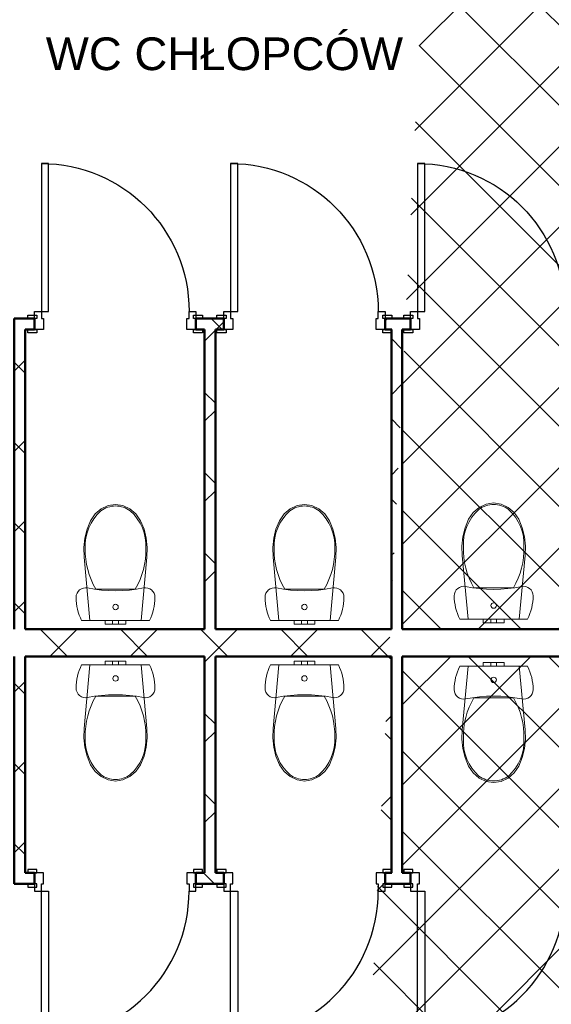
# Model space of a CAD drawing. Header units: millimetres. Extents: x -61343 to 9939, y -6894 to 7453.
# Tile 27 of 255: x -27019 to -26726, y 3074 to 3616. Entities that reach past the tile are written whole.
import ezdxf

# ---------------------------------------------------------------- set-up
doc = ezdxf.new("R2010")
doc.units = ezdxf.units.MM
doc.header["$MEASUREMENT"] = 0
for name, color, linetype, lineweight in [('A_opisy', 81, 'Continuous', 13), ('A_sanitarka', 140, 'Continuous', 13), ('A_ściany istniejące hatch', 82, 'Continuous', 9)]:
    doc.layers.add(name, color=color, linetype=linetype, lineweight=lineweight)
doc.layers.add('Drzwi Archicad', color=7, linetype='Continuous')
doc.layers.add('Konstrukcja - Ściany zew', color=7, linetype='Continuous')
doc.styles.get("Standard").update_dxf_attribs({"font": 'arial.ttf'})

# ---------------------------------------------------------------- blocks, each defined once
blk = doc.blocks.new('Ściana_24_1', base_point=(-11072.26123587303, -547.6024557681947))
at = {"layer": 'Konstrukcja - Ściany zew', "color": 7, "linetype": 'Continuous', "lineweight": 50, "flags": 128}
for points in [[(-15952.26123587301, -397.6024557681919), (-16942.26123587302, -397.6024557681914)], [(-14922.26123587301, -397.6024557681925), (-15892.26123587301, -397.602455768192)], [(-13892.26123587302, -397.6024557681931), (-14862.26123587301, -397.6024557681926)], [(-16942.26123587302, -547.6024557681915), (-15952.26123587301, -547.602455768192)], [(-15892.26123587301, -547.602455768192), (-14922.26123587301, -547.6024557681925)], [(-14862.26123587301, -547.6024557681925), (-13892.26123587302, -547.6024557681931)]]:
    blk.add_lwpolyline(points, dxfattribs=at)
blk = doc.blocks.new('Ściana_120_1', base_point=(-15952.26123587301, 1252.197544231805))
at = {"layer": 'Konstrukcja - Ściany zew', "color": 7, "linetype": 'Continuous', "lineweight": 50, "flags": 128}
for points in [[(-15952.26123587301, 1252.197544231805), (-15952.26123587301, -397.6024557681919)], [(-15892.26123587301, -397.6024557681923), (-15892.26123587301, 1252.197544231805)]]:
    blk.add_lwpolyline(points, dxfattribs=at)
blk = doc.blocks.new('Ściana_123_1', base_point=(-14922.26123587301, 1252.197544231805))
at = {"layer": 'Konstrukcja - Ściany zew', "color": 7, "linetype": 'Continuous', "lineweight": 50, "flags": 128}
for points in [[(-14922.26123587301, 1252.197544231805), (-14922.26123587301, -397.6024557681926)], [(-14862.26123587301, -397.6024557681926), (-14862.26123587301, 1252.197544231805)]]:
    blk.add_lwpolyline(points, dxfattribs=at)
blk = doc.blocks.new('Drzwi metalowe 27_23')
at = {"layer": 'Drzwi Archicad', "color": 7, "linetype": 'Continuous', "lineweight": 25}
for p, q in [((366.9999999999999, 0), (366.9999999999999, 814)), ((366.9999999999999, 814), (406.9999999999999, 814)), ((406.9999999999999, 814), (406.9999999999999, 0)), ((-407, 0), (-445, 0)), ((-445, 0), (-445, -100)), ((-407, -40), (-407, 0)), ((406.9999999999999, 0), (366.9999999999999, 0)), ((445, 0), (407, 0)), ((407, 0), (407, -40)), ((445, -100), (445, 0)), ((-432, -21), (-482, -21)), ((-482, -21), (-482, -40.00000000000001)), ((-482, -40.00000000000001), (-432, -40.00000000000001)), ((-432, -40.00000000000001), (-432, -21)), ((-395, -40), (-407, -40)), ((-395, -100), (-395, -40)), ((407, -40), (395, -40)), ((395, -40), (395, -100)), ((482, -21), (432, -21)), ((432, -21), (432, -40.00000000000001)), ((432, -40.00000000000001), (482, -40.00000000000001)), ((482, -40.00000000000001), (482, -21)), ((-432, -100), (-482, -100)), ((-482, -100), (-482, -119)), ((-445, -100), (-395, -100)), ((-432, -119), (-432, -100)), ((395, -100), (445, -100)), ((482, -100), (432, -100)), ((432, -100), (432, -119)), ((482, -119), (482, -100)), ((-482, -119), (-432, -119)), ((432, -119), (482, -119))]:
    blk.add_line(p, q, dxfattribs=at)
at = {"layer": 'Drzwi Archicad', "color": 7, "linetype": 'Continuous', "lineweight": 50}
for p, q in [((-445, -40.00000000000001), (-482, -40.00000000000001)), ((-445, -40.00000000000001), (-482, -40.00000000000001)), ((-445, -100), (-445, -40.00000000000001)), ((-445, -100), (-445, -40.00000000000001)), ((445, -100), (445, -40.00000000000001)), ((445, -100), (445, -40.00000000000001)), ((445, -40.00000000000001), (482, -40.00000000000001)), ((445, -40.00000000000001), (482, -40.00000000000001)), ((-445, -100), (-482, -100)), ((-445, -100), (-482, -100)), ((445, -100), (482, -100)), ((445, -100), (482, -100))]:
    blk.add_line(p, q, dxfattribs=at)
at = {"layer": 'Drzwi Archicad', "color": 7, "linetype": 'Continuous', "lineweight": 25}
blk.add_arc((406.9999999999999, 0), 814, 90, 180, dxfattribs=at)
blk = doc.blocks.new('Ściana_124_1', base_point=(-17002.26123587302, 1252.197544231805))
at = {"layer": 'Konstrukcja - Ściany zew', "color": 7, "linetype": 'Continuous', "lineweight": 50}
for p, q in [((-16890.15402880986, 1312.197544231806), (-16927.15402880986, 1312.197544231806)), ((-16890.15402880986, 1252.197544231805), (-16890.15402880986, 1312.197544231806)), ((-16000.15402880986, 1312.197544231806), (-15963.15402880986, 1312.197544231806)), ((-16000.15402880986, 1252.197544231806), (-16000.15402880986, 1312.197544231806)), ((-15847.14264223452, 1312.197544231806), (-15884.14264223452, 1312.197544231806)), ((-15847.14264223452, 1252.197544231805), (-15847.14264223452, 1312.197544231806)), ((-14957.14264223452, 1312.197544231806), (-14920.14264223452, 1312.197544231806)), ((-14957.14264223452, 1252.197544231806), (-14957.14264223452, 1312.197544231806)), ((-14816.80915690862, 1312.197544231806), (-14853.80915690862, 1312.197544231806)), ((-14816.80915690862, 1252.197544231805), (-14816.80915690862, 1312.197544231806)), ((-13926.80915690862, 1312.197544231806), (-13889.80915690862, 1312.197544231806)), ((-13926.80915690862, 1252.197544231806), (-13926.80915690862, 1312.197544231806)), ((-16890.15402880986, 1252.197544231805), (-16927.15402880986, 1252.197544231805)), ((-16000.15402880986, 1252.197544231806), (-15963.15402880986, 1252.197544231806)), ((-15847.14264223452, 1252.197544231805), (-15884.14264223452, 1252.197544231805)), ((-14957.14264223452, 1252.197544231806), (-14920.14264223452, 1252.197544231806)), ((-14816.80915690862, 1252.197544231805), (-14853.80915690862, 1252.197544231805)), ((-13926.80915690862, 1252.197544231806), (-13889.80915690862, 1252.197544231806))]:
    blk.add_line(p, q, dxfattribs=at)
at = {"layer": 'Konstrukcja - Ściany zew', "color": 7, "linetype": 'Continuous', "lineweight": 50, "flags": 128}
for points in [[(-17002.26123587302, 1312.197544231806), (-17002.26123587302, 1252.197544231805)], [(-16890.15404233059, 1312.197544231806), (-17002.26123587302, 1312.197544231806)], [(-15847.14264904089, 1312.197544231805), (-16000.15404844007, 1312.197544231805)], [(-14816.80916967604, 1312.197544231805), (-14957.14265515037, 1312.197544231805)], [(-13892.26123587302, 1312.197544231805), (-13926.80917578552, 1312.197544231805)], [(-16942.26123587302, 1252.197544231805), (-16890.15402415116, 1252.197544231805)], [(-16000.15401819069, 1252.197544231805), (-15952.26123587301, 1252.197544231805)], [(-15892.26123587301, 1252.197544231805), (-15847.14263071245, 1252.197544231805)], [(-14957.14262475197, 1252.197544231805), (-14922.26123587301, 1252.197544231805)], [(-14862.26123587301, 1252.197544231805), (-14816.80916550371, 1252.197544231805)], [(-13926.80915954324, 1252.197544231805), (-13892.26123587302, 1252.197544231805)]]:
    blk.add_lwpolyline(points, dxfattribs=at)
at = {"layer": 'Drzwi Archicad', "color": 21, "linetype": 'Continuous', "lineweight": 13, "true_color": 0xff9955, "xscale": -1, "zscale": 1000}
for p in [(-16445.15402880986, 1352.197544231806), (-15402.14264223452, 1352.197544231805), (-14371.80915690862, 1352.197544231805)]:
    blk.add_blockref('Drzwi metalowe 27_23', p, dxfattribs=at)
blk = doc.blocks.new('Ściana_125_1', base_point=(-17002.26123587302, 1252.197544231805))
at = {"layer": 'Konstrukcja - Ściany zew', "color": 7, "linetype": 'Continuous', "lineweight": 50, "flags": 128}
for points in [[(-17002.26123587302, 1252.197544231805), (-17002.26123587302, -397.6024557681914)], [(-16942.26123587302, -397.6024557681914), (-16942.26123587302, 1252.197544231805)]]:
    blk.add_lwpolyline(points, dxfattribs=at)
blk = doc.blocks.new('Ściana_127_1', base_point=(-15952.26123587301, -1740.000000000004))
at = {"layer": 'Konstrukcja - Ściany zew', "color": 7, "linetype": 'Continuous', "lineweight": 50, "flags": 128}
for points in [[(-15952.26123587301, -297.6024557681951), (-15952.26123587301, -397.6024557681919)], [(-15892.26123587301, -397.6024557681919), (-15892.26123587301, -297.6024557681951)], [(-15952.26123587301, -547.6024557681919), (-15952.26123587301, -1740.000000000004)], [(-15892.26123587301, -1740.000000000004), (-15892.26123587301, -547.602455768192)]]:
    blk.add_lwpolyline(points, dxfattribs=at)
blk = doc.blocks.new('Ściana_130_1', base_point=(-14922.26123587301, -1740.000000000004))
at = {"layer": 'Konstrukcja - Ściany zew', "color": 7, "linetype": 'Continuous', "lineweight": 50, "flags": 128}
for points in [[(-14922.26123587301, -297.6024557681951), (-14922.26123587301, -397.6024557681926)], [(-14862.26123587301, -397.6024557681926), (-14862.26123587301, -297.6024557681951)], [(-14922.26123587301, -547.6024557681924), (-14922.26123587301, -1740.000000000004)], [(-14862.26123587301, -1740.000000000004), (-14862.26123587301, -547.6024557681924)]]:
    blk.add_lwpolyline(points, dxfattribs=at)
blk = doc.blocks.new('Ściana_131_1', base_point=(-17002.26123587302, -1740.000000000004))
at = {"layer": 'Konstrukcja - Ściany zew', "color": 7, "linetype": 'Continuous', "lineweight": 50}
for p, q in [((-16890.15402880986, -1740.000000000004), (-16927.15402880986, -1740.000000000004)), ((-16890.15402880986, -1740.000000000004), (-16890.15402880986, -1800.000000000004)), ((-16000.15402880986, -1740.000000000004), (-15963.15402880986, -1740.000000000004)), ((-16000.15402880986, -1740.000000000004), (-16000.15402880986, -1800.000000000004)), ((-15847.14264223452, -1740.000000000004), (-15884.14264223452, -1740.000000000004)), ((-15847.14264223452, -1740.000000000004), (-15847.14264223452, -1800.000000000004)), ((-14957.14264223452, -1740.000000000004), (-14920.14264223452, -1740.000000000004)), ((-14957.14264223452, -1740.000000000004), (-14957.14264223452, -1800.000000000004)), ((-14816.80915690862, -1740.000000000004), (-14853.80915690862, -1740.000000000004)), ((-14816.80915690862, -1740.000000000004), (-14816.80915690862, -1800.000000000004)), ((-13926.80915690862, -1740.000000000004), (-13889.80915690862, -1740.000000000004)), ((-13926.80915690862, -1740.000000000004), (-13926.80915690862, -1800.000000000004)), ((-16890.15402880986, -1800.000000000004), (-16927.15402880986, -1800.000000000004)), ((-16000.15402880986, -1800.000000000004), (-15963.15402880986, -1800.000000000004)), ((-15847.14264223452, -1800.000000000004), (-15884.14264223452, -1800.000000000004)), ((-14957.14264223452, -1800.000000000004), (-14920.14264223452, -1800.000000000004)), ((-14816.80915690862, -1800.000000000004), (-14853.80915690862, -1800.000000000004)), ((-13926.80915690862, -1800.000000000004), (-13889.80915690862, -1800.000000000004))]:
    blk.add_line(p, q, dxfattribs=at)
at = {"layer": 'Konstrukcja - Ściany zew', "color": 7, "linetype": 'Continuous', "lineweight": 50, "flags": 128}
for points in [[(-17002.26123587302, -1800.000000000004), (-17002.26123587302, -1740.000000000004)], [(-16890.15402415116, -1740.000000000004), (-16942.26123587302, -1740.000000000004)], [(-15952.26123587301, -1740.000000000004), (-16000.15401819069, -1740.000000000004)], [(-15847.14263071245, -1740.000000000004), (-15892.26123587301, -1740.000000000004)], [(-14922.26123587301, -1740.000000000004), (-14957.14262475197, -1740.000000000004)], [(-14816.80916550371, -1740.000000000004), (-14862.26123587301, -1740.000000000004)], [(-13892.26123587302, -1740.000000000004), (-13926.80915954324, -1740.000000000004)], [(-17002.26123587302, -1800.000000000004), (-16890.15404233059, -1800.000000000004)], [(-16000.15404844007, -1800.000000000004), (-15847.14264904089, -1800.000000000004)], [(-14957.14265515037, -1800.000000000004), (-14816.80916967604, -1800.000000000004)], [(-13926.80917578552, -1800.000000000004), (-13892.26123587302, -1800.000000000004)]]:
    blk.add_lwpolyline(points, dxfattribs=at)
at = {"layer": 'Drzwi Archicad', "color": 21, "linetype": 'Continuous', "lineweight": 13, "true_color": 0xff9955, "zscale": 1000, "rotation": 180}
for p in [(-16445.15402880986, -1840.000000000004), (-15402.14264223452, -1840.000000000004), (-14371.80915690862, -1840.000000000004)]:
    blk.add_blockref('Drzwi metalowe 27_23', p, dxfattribs=at)
blk = doc.blocks.new('Ściana_132_1', base_point=(-17002.26123587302, -1740.000000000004))
at = {"layer": 'Konstrukcja - Ściany zew', "color": 7, "linetype": 'Continuous', "lineweight": 50, "flags": 128}
for points in [[(-17002.26123587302, -297.6024557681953), (-17002.26123587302, -397.6024557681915)], [(-16942.26123587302, -397.6024557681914), (-16942.26123587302, -297.6024557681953)], [(-17002.26123587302, -547.6024557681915), (-17002.26123587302, -1740.000000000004)], [(-16942.26123587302, -1740.000000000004), (-16942.26123587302, -547.6024557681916)]]:
    blk.add_lwpolyline(points, dxfattribs=at)
blk = doc.blocks.new('WC 27')
for p, q in [((-57.00000000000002, 19.99999999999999), (-40.30508652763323, 19.99999999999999)), ((-57.00000000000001, -1.396097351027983e-14), (-57.00000000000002, 19.99999999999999)), ((-40.30508652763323, 19.99999999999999), (-16, 19.99999999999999)), ((-16.00000000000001, 20), (-11.31370849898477, 20)), ((-16, -3.918869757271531e-15), (-16.00000000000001, 20)), ((-11.31370849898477, 20), (-5.204170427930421e-15, 20)), ((-5.204170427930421e-15, 20), (11.31370849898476, 20)), ((0, -9.797174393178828e-16), (11.31370849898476, 2.078294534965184e-15)), ((11.31370849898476, 20), (16, 20)), ((11.31370849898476, 2.078294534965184e-15), (16, 3.918869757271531e-15)), ((16, 3.918869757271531e-15), (16, 20)), ((16, 20), (40.30508652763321, 20.00000000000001)), ((16, 8.344386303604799e-16), (40.30508652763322, 7.403924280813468e-15)), ((40.30508652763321, 20.00000000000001), (57.00000000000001, 20.00000000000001)), ((40.30508652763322, 7.403924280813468e-15), (57.00000000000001, 1.396097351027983e-14)), ((57.00000000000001, 1.396097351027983e-14), (57.00000000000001, 20.00000000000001)), ((-57.00000000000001, -1.396097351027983e-14), (-40.30508652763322, -1.233987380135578e-14)), ((-40.30508652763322, -1.233987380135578e-14), (-16, -7.003300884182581e-15)), ((-16, -3.918869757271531e-15), (-11.31370849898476, -3.463824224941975e-15)), ((-11.31370849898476, -3.463824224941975e-15), (0, -9.797174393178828e-16)), ((0, -173.043128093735), (-108.9414490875, -173.043128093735)), ((108.94192722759, -173.0439845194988), (0, -173.043128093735))]:
    blk.add_line(p, q)
at = {"flags": 128}
for points in [[(-186.7682631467, 0), (-193.8693581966, -15.0746413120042), (-200.0738475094, -30.5397014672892), (-205.3603698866, -46.34193640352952), (-209.7107245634, -62.42694121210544), (-213.1099338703, -78.73933744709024), (-215.5462948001, -95.22296378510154), (-217.0114192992, -111.8210693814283), (-217.5002631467, -128.4765092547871), (-216.2173727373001, -140.0108815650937), (-212.4322594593, -150.9820926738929), (-206.3296959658, -160.8545761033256), (-198.2075826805, -169.1464004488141), (-188.4624056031, -175.4527951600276), (-177.5698815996, -179.4659096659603), (-166.0617359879, -180.989841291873), (-154.4997460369, -179.9501983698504), (-116.2154201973, -173.1684674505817), (-77.63938685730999, -168.3121815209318), (-38.86847430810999, -165.3935301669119), (0, -164.4198393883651), (38.86847430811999, -165.3935301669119), (77.63938685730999, -168.3121815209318), (116.2154201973, -173.1684674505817), (154.4997460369, -179.9501983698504), (166.0617359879, -180.989841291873), (177.5698815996, -179.4659096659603), (188.4624056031, -175.4527951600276), (198.2075826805, -169.1464004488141), (206.3296959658, -160.8545761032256), (212.4322594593, -150.9820926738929), (216.2173727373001, -140.0108815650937), (217.5002631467, -128.4765092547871), (217.0114192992, -111.8210693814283), (215.5462948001, -95.22296378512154), (213.1099338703, -78.73933744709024), (209.7107245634, -62.42694121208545), (205.3603698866, -46.34193640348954), (200.0738475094, -30.53970146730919), (193.8693581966, -15.0746413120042), (186.7682631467, 0)], [(-169.4236422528, -453.4253930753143), (-157.0185212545, -503.1720699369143), (-137.9976229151, -550.1101050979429), (-112.3998459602, -587.3056767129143), (-79.35704269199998, -615.8237892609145), (-41.04853310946, -633.7835462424), (0, -640.0005631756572), (41.04853310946, -633.7835462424), (79.35704269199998, -615.8237892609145), (112.3998459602, -587.3056767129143), (137.9976229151, -550.1101050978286), (157.0185212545, -503.1720699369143), (169.4236422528, -453.4253930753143), (174.911377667, -402.0795756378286), (173.3483030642, -350.3829989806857), (140.9747959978, 0), (-140.9747959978, 0), (-173.3483030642, -350.3829989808), (-174.911377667, -402.0795756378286)]]:
    blk.add_lwpolyline(points, close=True, dxfattribs=at)
blk.add_ellipse((0, -74.97928748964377), major_axis=(15.00000000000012, 0), ratio=0.9997238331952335)
for centre, major_axis, ratio, start_param, end_param in [((258.0954531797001, -387.9368792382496), (2.605531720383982e-14, 425.5156216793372), 0.999376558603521, 1.04139159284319, 1.594412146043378), ((-258.0954531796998, -387.9368792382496), (2.605531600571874e-14, 425.515602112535), 0.999376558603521, 4.688770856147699, 5.241791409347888), ((89.46048916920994, -412.3034721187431), (1.574013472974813e-14, 257.0559077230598), 0.999376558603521, 1.515065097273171, 2.415653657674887), ((-89.46048916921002, -412.3034721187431), (1.574012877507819e-14, 257.0558104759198), 0.999376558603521, 3.867527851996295, 4.76811641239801), ((0.8128152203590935, -492.7552085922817), (8.48730025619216e-15, 138.6081319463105), 0.9993765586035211, 2.509088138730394, 3.135731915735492), ((-0.8118348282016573, -492.7582364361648), (8.487114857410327e-15, 138.6051041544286), 0.9993765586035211, 3.147453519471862, 3.774097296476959)]:
    blk.add_ellipse(centre, major_axis=major_axis, ratio=ratio, start_param=start_param, end_param=end_param)

msp = doc.modelspace()

# ---------------------------------------------------------------- hatches: boundary and pattern name
at = {"layer": 'A_ściany istniejące hatch'}
h = msp.add_hatch(dxfattribs=at)
h.set_pattern_fill('NET', color=256, scale=250, angle=45)
h.set_pattern_definition([(45, (7385.571392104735, 0), (-22.09708691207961, 22.09708691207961), []), (135, (7385.571392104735, 0), (-22.09708691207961, -22.09708691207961), [])])
h.paths.add_polyline_path([(-24601.05965633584, 5156.323444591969), (-24559.05965633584, 5156.323441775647), (-24559.05965633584, 4894.323442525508), (-24349.05965633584, 4894.323442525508), (-24349.05965633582, 4852.323442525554), (-24601.05965633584, 4852.323442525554)], flags=16)
h.paths.add_polyline_path([(-24007.05800551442, 4880.323442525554), (-24007.05800551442, 4820.323442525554), (-24127.05965633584, 4820.323442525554), (-24127.05965633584, 4660.323442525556), (-24187.05965633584, 4660.323442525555), (-24187.05965633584, 4852.323442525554), (-24229.05965633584, 4852.323442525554), (-24229.05965633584, 4894.323442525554), (-24225.05965633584, 4894.323442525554), (-24225.05965633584, 5553.323442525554), (-24559.05965633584, 5553.323442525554), (-24559.05965633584, 5507.323442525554), (-24601.05965633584, 5507.323442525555), (-24601.05965633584, 5597.323442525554), (-24143.05965633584, 5597.323442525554), (-24143.05965931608, 5553.323442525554), (-24181.05965633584, 5553.323442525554), (-24181.05965633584, 4880.323442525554)], flags=17)
h.paths.add_polyline_path([(-23403.05965633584, 4880.323442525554), (-23261.05965633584, 4880.323442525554), (-23261.05965633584, 4942.323442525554), (-23217.05965633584, 4942.323442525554), (-23217.05965633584, 4657.323445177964), (-23277.05965633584, 4657.323445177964), (-23277.05965633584, 4820.323442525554), (-23403.05965633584, 4820.323442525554)], flags=17)
h.paths.add_polyline_path([(-23360.05965633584, 4000.323442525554), (-23277.05965633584, 4000.323442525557), (-23277.05965633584, 4115.323445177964), (-23217.05965633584, 4115.323445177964), (-23217.05965633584, 3942.323442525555), (-23277.05965633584, 3942.323442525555), (-23277.05965633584, 3975.323442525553), (-23360.05965633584, 3975.323442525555)], flags=17)
h.paths.add_polyline_path([(-23717.05965633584, 4570.323442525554), (-23687.05965633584, 4570.323442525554), (-23687.05965633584, 4540.323442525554), (-23717.05965633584, 4540.323442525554)], flags=17)
h.paths.add_polyline_path([(-23717.05965633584, 4276.323442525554), (-23687.05965633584, 4276.323442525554), (-23687.05965633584, 4306.323442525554), (-23717.05965633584, 4306.323442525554)], flags=17)
h.paths.add_polyline_path([(-24205.05965633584, 2730.323442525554), (-24145.05965633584, 2730.323442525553), (-24145.05965633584, 2570.323442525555), (-23907.05965633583, 2570.323442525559), (-23907.05965633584, 2750.323442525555), (-23847.05965633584, 2750.323442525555), (-23847.05965633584, 2570.323442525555), (-23277.05965633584, 2570.323442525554), (-23277.05965633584, 2720.323442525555), (-23217.05965633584, 2720.323442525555), (-23217.05965633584, 2510.323442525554), (-24205.05965633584, 2510.323442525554)])
h.paths.add_polyline_path([(-26687.05965227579, 5880.323442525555), (-26474.05965633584, 5880.32344487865), (-26474.05966137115, 5974.357659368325), (-26449.05965901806, 5974.35765319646), (-26449.05965901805, 5855.323442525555), (-26687.05965227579, 5855.323442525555)], flags=17)
h.paths.add_polyline_path([(-26054.05965633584, 5854.668952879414), (-26019.05965633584, 5854.668952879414), (-26019.05965633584, 5974.35765319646), (-26054.05965633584, 5974.35765319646)], flags=17)
h.paths.add_polyline_path([(-25764.05965630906, 4030.323442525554), (-25694.05966801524, 4030.323442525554), (-25694.05966801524, 3970.323442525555), (-25764.05965630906, 3970.323442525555)], flags=17)
h.paths.add_polyline_path([(-25354.05965630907, 4030.323442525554), (-25284.05965630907, 4030.323442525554), (-25284.05965630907, 3970.323442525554), (-25354.05965630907, 3970.323442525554)], flags=17)
h.paths.add_polyline_path([(-24913.05965630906, 4030.323442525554), (-24845.05966801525, 4030.323442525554), (-24845.05966801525, 3970.323442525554), (-24913.05965630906, 3970.323442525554)], flags=17)
h.paths.add_polyline_path([(-24710.05965630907, 4030.323442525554), (-24629.05966801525, 4030.323442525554), (-24629.05966801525, 3970.323442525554), (-24710.05965630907, 3970.323442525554)], flags=17)
h.paths.add_polyline_path([(-24127.05965633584, 4530.323438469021), (-24187.05965633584, 4530.323438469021), (-24187.05965633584, 4454.323442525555), (-24127.05965633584, 4454.323442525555)], flags=17)
h.paths.add_polyline_path([(-24559.05965633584, 5377.323440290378), (-24601.05965633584, 5377.323440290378), (-24601.05965633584, 5286.323444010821), (-24559.05965633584, 5286.323444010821)], flags=16)
h.paths.add_polyline_path([(-24013.05965633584, 5597.323442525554), (-23879.05965633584, 5597.323442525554), (-23879.05965633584, 5553.323442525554), (-24013.05965633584, 5553.323442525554)], flags=17)
h.paths.add_polyline_path([(-23261.05965633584, 5277.323444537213), (-23217.05965633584, 5277.323444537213), (-23217.05965633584, 5352.323442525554), (-23261.05965633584, 5352.323442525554)], flags=17)
h.paths.add_polyline_path([(-23261.05965633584, 5072.323442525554), (-23217.05965633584, 5072.323442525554), (-23217.05965633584, 5147.323442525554), (-23261.05965633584, 5147.323442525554)], flags=17)
h.paths.add_polyline_path([(-23277.05965633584, 4451.32344741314), (-23217.05965633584, 4451.32344741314), (-23217.05965633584, 4527.323445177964), (-23277.05965633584, 4527.323445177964)], flags=17)
h.paths.add_polyline_path([(-23277.05965633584, 4245.32344741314), (-23217.05965633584, 4245.32344741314), (-23217.05965633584, 4321.323445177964), (-23277.05965633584, 4321.323445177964)], flags=17)
h.paths.add_polyline_path([(-23277.05965633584, 3737.323444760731), (-23217.05965633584, 3737.323444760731), (-23217.05965633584, 3812.323442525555), (-23277.05965633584, 3812.323442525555)], flags=17)
h.paths.add_polyline_path([(-23277.05965633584, 3532.323444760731), (-23217.05965633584, 3532.323444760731), (-23217.05965633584, 3607.323442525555), (-23277.05965633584, 3607.323442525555)], flags=17)
h.paths.add_polyline_path([(-23277.05965633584, 3060.32344476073), (-23217.05965633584, 3060.32344476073), (-23217.05965633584, 3130.323442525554), (-23277.05965633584, 3130.323442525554)], flags=17)
h.paths.add_polyline_path([(-23217.05965633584, 2855.323442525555), (-23277.05965633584, 2855.323442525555), (-23277.05965633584, 2925.323442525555), (-23217.05965633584, 2925.323442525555)], flags=17)
h.paths.add_polyline_path([(-24502.05965659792, 2970.323442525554), (-24432.05965633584, 2970.323442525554), (-24432.05965633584, 2910.323442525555), (-24502.05965659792, 2910.323442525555)], flags=17)
h.paths.add_polyline_path([(-24707.05965633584, 2910.323442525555), (-24637.05965633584, 2910.323442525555), (-24637.05965633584, 2970.323442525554), (-24707.05965633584, 2970.323442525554)], flags=17)
h.paths.add_polyline_path([(-24912.05965659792, 2970.323442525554), (-24842.05965633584, 2970.323442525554), (-24842.05965633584, 2910.323442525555), (-24912.05965659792, 2910.323442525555)], flags=17)
h.paths.add_polyline_path([(-25169.05965633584, 2910.323442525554), (-25047.05966804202, 2910.323442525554), (-25047.05966804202, 2970.323442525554), (-25169.05965633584, 2970.323442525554)], flags=17)
h.paths.add_polyline_path([(-25374.05965659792, 2970.323442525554), (-25304.05965633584, 2970.323442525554), (-25304.05965633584, 2910.323442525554), (-25374.05965659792, 2910.323442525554)], flags=17)
h.paths.add_polyline_path([(-25579.05965633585, 2910.323442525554), (-25509.05965633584, 2910.323442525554), (-25509.05965633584, 2970.323442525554), (-25579.05965633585, 2970.323442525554)], flags=17)
h.paths.add_polyline_path([(-25784.05965659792, 2970.323442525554), (-25714.05965633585, 2970.323442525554), (-25714.05965633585, 2910.323442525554), (-25784.05965659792, 2910.323442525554)], flags=17)
h.paths.add_polyline_path([(-23895.05965633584, 2970.323442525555), (-23981.55965633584, 2970.323442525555), (-23981.54424533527, 2910.323442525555), (-23907.05965633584, 2910.323442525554), (-23907.05965633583, 2860.323442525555), (-23847.05965633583, 2860.323442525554), (-23847.05965633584, 3103.823442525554), (-23895.05965633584, 3103.823442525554)], flags=17)
h.paths.add_polyline_path([(-24091.55965633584, 2970.323442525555), (-24091.54424533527, 2910.323442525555), (-24145.05965633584, 2910.323442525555), (-24145.05965633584, 2870.323442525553), (-24205.05965633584, 2870.323442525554), (-24205.05965633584, 2910.323442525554), (-24297.05965633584, 2910.323442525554), (-24297.05965633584, 2970.323442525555)], flags=17)
h.paths.add_polyline_path([(-26079.05965633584, 2864.323442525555), (-26019.05965633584, 2864.323442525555), (-26019.05965633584, 2910.323442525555), (-25919.05965633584, 2910.323442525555), (-25919.05966804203, 2970.323442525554), (-26079.05965633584, 2970.323442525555)], flags=17)
h.paths.add_polyline_path([(-24289.05965630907, 4030.323442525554), (-24187.05965633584, 4030.323442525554), (-24187.05965633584, 4324.323442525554), (-24127.05965633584, 4324.32343846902), (-24127.05965633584, 4000.323442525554), (-24110.05965633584, 4000.323442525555), (-24110.05965633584, 3975.323442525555), (-24127.05965633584, 3975.323442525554), (-24127.05965633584, 3620.323442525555), (-24100.05965633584, 3620.323442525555), (-24100.05965633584, 3540.323442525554), (-24127.05965633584, 3540.323442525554), (-24127.05965633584, 3320.323442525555), (-24302.55965633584, 3320.323442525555), (-24302.55965633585, 3368.323442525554), (-24167.05965633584, 3368.323442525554), (-24167.05965633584, 3970.323442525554), (-24289.05965657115, 3970.323442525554)], flags=17)
h.paths.add_polyline_path([(-24494.05965630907, 4030.323442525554), (-24424.05965630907, 4030.323442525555), (-24424.05965630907, 3970.323442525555), (-24457.05965633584, 3970.323442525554), (-24457.05965633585, 3804.323442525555), (-24489.05965633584, 3804.323445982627), (-24489.05965633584, 3970.323442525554), (-24494.05965630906, 3970.323442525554)], flags=17)
h.paths.add_polyline_path([(-24736.05965633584, 3368.323442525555), (-24489.05965633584, 3368.323442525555), (-24489.05965633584, 3518.323447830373), (-24457.05965633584, 3518.3234443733), (-24457.05965633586, 3368.323442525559), (-24412.55965633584, 3368.323442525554), (-24412.55965633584, 3320.323442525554), (-24736.05965633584, 3320.323442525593)], flags=17)
h.paths.add_polyline_path([(-25725.05965633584, 3368.323442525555), (-25725.05965633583, 3320.323442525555), (-25485.05965633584, 3320.323442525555), (-25485.05965633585, 3368.323442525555), (-25489.05965630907, 3368.323442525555), (-25489.05965630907, 3460.323442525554), (-25517.05965630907, 3460.323442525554), (-25517.05965630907, 3368.323442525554)], flags=17)
h.paths.add_polyline_path([(-26079.05965633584, 4061.323442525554), (-26019.05965633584, 4061.323442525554), (-26019.05965633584, 4030.323442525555), (-25899.05965630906, 4030.323442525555), (-25899.05966801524, 3970.323442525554), (-26039.05965633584, 3970.323442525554), (-26039.05965633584, 3368.323442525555), (-25835.05965633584, 3368.323442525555), (-25835.05965633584, 3320.323442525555), (-26079.05965633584, 3320.323442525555)], flags=17)
h.paths.add_polyline_path([(-26019.05965633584, 4357.738516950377), (-26079.05965633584, 4357.738516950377), (-26079.05965633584, 4201.323453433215), (-26019.05965633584, 4201.323453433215)], flags=17)
h.paths.add_polyline_path([(-26019.05965633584, 4572.297004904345), (-26079.05965633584, 4572.297004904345), (-26079.05965633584, 4492.738518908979), (-26019.05965633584, 4492.738518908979)], flags=17)
h.paths.add_polyline_path([(-26019.05965633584, 4787.323442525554), (-26079.05965633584, 4787.323442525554), (-26079.05965633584, 4707.297013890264), (-26019.05965633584, 4707.297013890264)], flags=17)
h.paths.add_polyline_path([(-26019.05965633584, 5107.323442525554), (-26079.05965633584, 5107.323442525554), (-26079.05965633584, 4922.323442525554), (-26019.05965633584, 4922.323442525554)], flags=17)
h.paths.add_polyline_path([(-26019.05965633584, 5312.323442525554), (-26079.05965633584, 5312.323442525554), (-26079.05965633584, 5242.323455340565), (-26019.05965633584, 5242.323455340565)], flags=17)
h.paths.add_polyline_path([(-26019.05965633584, 5527.323442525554), (-26079.05965633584, 5527.323442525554), (-26079.05965633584, 5447.323442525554), (-26019.05965633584, 5447.323442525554)], flags=17)
h.paths.add_polyline_path([(-27069.05965633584, 5252.439788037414), (-27129.05965633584, 5252.439788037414), (-27129.05965633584, 5322.419772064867), (-27069.05965633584, 5322.419772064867), (-27069.05965633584, 5324.323442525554), (-26609.05965633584, 5324.323442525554), (-26609.05965633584, 5314.323442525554), (-26640.15965633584, 5314.323442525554), (-26640.15965633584, 5238.323442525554), (-26655.15965633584, 5238.323442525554), (-26655.15965633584, 5314.323442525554), (-26911.05965633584, 5314.323442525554), (-26911.05965633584, 5299.320287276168), (-26918.05965633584, 5299.320287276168), (-26918.05965633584, 5314.323442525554), (-27069.05965633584, 5314.323442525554)])
h.paths.add_polyline_path([(-27069.05965633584, 5197.323442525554), (-27069.05965633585, 5204.323442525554), (-26918.05965633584, 5204.323442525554), (-26918.05965633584, 5209.320288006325), (-26911.05965633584, 5209.320288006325), (-26911.05965633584, 5186.842374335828), (-26918.05965633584, 5186.842373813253), (-26918.05965633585, 5197.323442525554)], flags=17)
h.paths.add_polyline_path([(-27129.05965633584, 5117.439788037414), (-27069.05965633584, 5117.439788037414), (-27069.05965633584, 5087.323442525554), (-26918.05965633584, 5087.323442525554), (-26918.05965633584, 5096.842374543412), (-26911.05965633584, 5096.842374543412), (-26911.05965633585, 5087.323442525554), (-26655.15965633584, 5087.323442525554), (-26655.15965633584, 5143.323442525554), (-26640.15965633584, 5143.323442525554), (-26640.15965633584, 5087.323442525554), (-26612.05965609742, 5087.323442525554), (-26612.05965633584, 5072.323442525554), (-27069.05965633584, 5072.323442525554), (-27069.05965633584, 5046.959804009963), (-27129.05965633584, 5046.959804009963)])
h.paths.add_polyline_path([(-27129.05965633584, 4916.959804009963), (-27069.05965633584, 4916.959804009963), (-27069.05965633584, 4872.323442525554), (-26477.05965633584, 4872.323442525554), (-26477.05965633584, 4889.588796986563), (-26429.05965633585, 4889.588796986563), (-26429.05965633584, 4560.322612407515), (-26477.05965633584, 4560.322612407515), (-26477.05965633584, 4832.323442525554), (-27069.05965633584, 4832.323442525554), (-27069.05965633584, 4754.452296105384), (-27129.05965633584, 4754.452296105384)])
h.paths.add_polyline_path([(-27129.05965633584, 4414.472312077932), (-27069.05965633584, 4414.472312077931), (-27069.05965633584, 4392.323442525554), (-26477.05965633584, 4392.323442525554), (-26477.05965633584, 4450.322612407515), (-26429.05965633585, 4450.322612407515), (-26429.05965633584, 4053.322612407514), (-26477.05965633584, 4053.322612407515), (-26477.05965633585, 4367.323442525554), (-27069.05965633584, 4367.323442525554), (-27069.05965633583, 4344.256026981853), (-27129.05965633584, 4344.256026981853)])
h.paths.add_polyline_path([(-27129.05965633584, 4000.125357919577), (-27069.05965633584, 4000.125357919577), (-27069.05965633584, 3930.323442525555), (-26477.05965633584, 3930.323442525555), (-26477.05965633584, 3943.322612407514), (-26429.05965633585, 3943.322612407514), (-26429.05965633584, 3884.684373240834), (-26477.05965633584, 3884.684373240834), (-26477.05965633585, 3887.323442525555), (-27069.05965633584, 3887.323442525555), (-27069.05965633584, 3835.125357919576), (-27129.05965633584, 3835.125357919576)])
h.paths.add_polyline_path([(-27129.05965633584, 3700.125357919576), (-27069.05965633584, 3700.125357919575), (-27069.05965633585, 3645.543180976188), (-27010.05965633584, 3645.543180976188), (-27010.05965633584, 3787.240861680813), (-27000.69587569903, 3787.240861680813), (-27000.69587692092, 3781.240861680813), (-27004.05965633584, 3781.240861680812), (-27004.05965633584, 3645.543180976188), (-26907.05965633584, 3645.543180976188), (-26907.05965633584, 3781.240861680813), (-26911.69587692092, 3781.240861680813), (-26911.69587692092, 3787.240861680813), (-26896.5144484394, 3787.240861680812), (-26896.5144484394, 3781.240861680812), (-26901.05965633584, 3781.240861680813), (-26901.05965633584, 3645.543180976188), (-26804.05965633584, 3645.543180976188), (-26804.05965633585, 3781.240861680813), (-26807.5144484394, 3781.240861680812), (-26807.51444953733, 3787.240861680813), (-26798.05965633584, 3787.240861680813), (-26798.05965633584, 3752.240861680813), (-26793.88796868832, 3752.240861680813), (-26793.88796868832, 3746.240861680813), (-26798.05965633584, 3746.240861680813), (-26798.05965633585, 3645.543180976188), (-26630.05965633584, 3645.543180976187), (-26630.05965633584, 3746.240861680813), (-26704.88796654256, 3746.240861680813), (-26704.88796753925, 3752.240861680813), (-26624.05965633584, 3752.240861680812), (-26624.05965633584, 3645.543180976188), (-26477.05965633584, 3645.543180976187), (-26477.05965633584, 3774.684373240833), (-26429.05965633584, 3774.684373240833), (-26429.05965633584, 3627.829504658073), (-26477.05965633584, 3627.829504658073), (-26477.05965633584, 3630.543180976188), (-26624.05965633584, 3630.543180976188), (-26624.05965633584, 3588.24317934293), (-26630.05965633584, 3588.243180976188), (-26630.05965633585, 3630.543180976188), (-27069.05965633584, 3630.543180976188), (-27129.05965633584, 3630.543180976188)])
h.paths.add_polyline_path([(-27129.05965633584, 4549.472312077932), (-27069.05965633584, 4549.472312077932), (-27069.05965633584, 4619.452296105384), (-27129.05965633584, 4619.452296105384)])
h.paths.add_polyline_path([(-27129.05965633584, 4135.125357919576), (-27069.05965633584, 4135.125357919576), (-27069.05965633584, 4209.256026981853), (-27129.05965633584, 4209.256026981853)], flags=17)
h.paths.add_polyline_path([(-27129.05965633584, 3425.563196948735), (-27069.05965633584, 3425.563196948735), (-27069.05965633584, 3495.543180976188), (-27129.05965633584, 3495.543180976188)], flags=17)
h.paths.add_polyline_path([(-27129.05965633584, 3220.583212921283), (-27129.05965633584, 3290.563196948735), (-27069.05965633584, 3290.563196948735), (-27069.05965633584, 3280.563196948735), (-27022.05965633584, 3280.563196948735), (-27022.05965633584, 3451.543196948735), (-27010.8489369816, 3451.543196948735), (-27010.8489369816, 3445.543196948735), (-27016.05965633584, 3445.543196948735), (-27016.05965633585, 3280.563196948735), (-26917.05965633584, 3280.563196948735), (-26917.05965633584, 3445.543196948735), (-26921.84893456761, 3445.543196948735), (-26921.84893456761, 3451.543196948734), (-26906.54779697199, 3451.543196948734), (-26906.54779697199, 3445.543196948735), (-26911.05965633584, 3445.543196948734), (-26911.05965633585, 3280.563196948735), (-26814.05965633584, 3280.563196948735), (-26814.05965633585, 3445.543196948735), (-26817.54779522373, 3445.543196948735), (-26817.54779826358, 3451.543196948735), (-26803.51444971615, 3451.543196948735), (-26803.5144484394, 3445.543196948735), (-26808.05965633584, 3445.543196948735), (-26808.05965633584, 3280.563196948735), (-26711.05965633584, 3280.563196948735), (-26711.05965633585, 3445.543196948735), (-26714.5144484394, 3445.543196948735), (-26714.5144484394, 3451.543196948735), (-26711.05965633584, 3451.543196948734), (-26711.05965633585, 3495.543180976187), (-26630.05965633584, 3495.543180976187), (-26630.05965633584, 3499.243179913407), (-26624.05965633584, 3499.243179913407), (-26624.05965633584, 3485.215646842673), (-26630.05965633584, 3485.215646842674), (-26630.05965633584, 3489.543180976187), (-26705.05965633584, 3489.543180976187), (-26705.05965633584, 3280.563196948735), (-26630.05965633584, 3280.563196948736), (-26630.05965633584, 3396.215642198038), (-26624.05965633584, 3396.21564435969), (-26624.05965633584, 3280.563196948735), (-26477.05965633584, 3280.563196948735), (-26477.05965633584, 3517.829504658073), (-26429.05965633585, 3517.829504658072), (-26429.05965633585, 3084.023442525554), (-26477.05965633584, 3084.023442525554), (-26477.05965633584, 3265.563196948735), (-26624.05965633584, 3265.563196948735), (-26624.05965633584, 3168.053688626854), (-26630.05965633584, 3168.053688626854), (-26630.05965633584, 3265.563196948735), (-26705.05965633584, 3265.563196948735), (-26705.05965633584, 3072.723442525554), (-26630.05965633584, 3072.723442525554), (-26630.05965633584, 3079.05368821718), (-26624.05965633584, 3079.05368821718), (-26624.05965633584, 3063.023443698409), (-26630.05965633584, 3063.023442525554), (-26630.05965633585, 3066.723442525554), (-26711.05965633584, 3066.723442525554), (-26711.05965633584, 3140.323442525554), (-26714.5144484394, 3140.323442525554), (-26714.5144484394, 3146.323442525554), (-26711.05965633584, 3146.323442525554), (-26711.05965633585, 3265.563196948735), (-26808.05965633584, 3265.563196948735), (-26808.05965633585, 3146.323442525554), (-26803.51444929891, 3146.323442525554), (-26803.5144484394, 3140.323442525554), (-26817.54779697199, 3140.323442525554), (-26817.54779522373, 3146.323442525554), (-26814.05965633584, 3146.323442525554), (-26814.05965633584, 3265.563196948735), (-26911.05965633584, 3265.563196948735), (-26911.05965633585, 3146.323442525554), (-26906.54779697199, 3146.323442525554), (-26906.54779697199, 3140.323442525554), (-26921.84893562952, 3140.323442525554), (-26921.84893456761, 3146.323442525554), (-26917.05965633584, 3146.323442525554), (-26917.05965633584, 3265.563196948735), (-27016.05965633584, 3265.563196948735), (-27016.05965633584, 3146.323442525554), (-27010.84893516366, 3146.323442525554), (-27010.8489369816, 3140.323442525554), (-27022.05965633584, 3140.323442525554), (-27022.05965633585, 3265.563196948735), (-27069.05965633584, 3265.563196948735), (-27069.05965633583, 3220.583212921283)])
h.paths.add_polyline_path([(-27009.05965633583, 2829.323442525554), (-27069.05965633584, 2829.323442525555), (-27069.05965633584, 2910.323442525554), (-27129.05965633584, 2910.323442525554), (-27129.05965633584, 3085.583212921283), (-27069.05965633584, 3085.583212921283), (-27069.05965633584, 2970.323442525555), (-26630.05965633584, 2970.323442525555), (-26630.05965633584, 2974.023442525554), (-26624.05965633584, 2974.023443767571), (-26624.05965633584, 2970.323442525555), (-26477.05965633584, 2970.323442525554), (-26477.05965633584, 2974.023442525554), (-26429.05965633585, 2974.023442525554), (-26429.05965633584, 2919.323443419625), (-26454.05965633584, 2919.323442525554), (-26454.05965633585, 2930.323442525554), (-26624.05965633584, 2930.323442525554), (-26624.05965633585, 2925.583212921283), (-26630.05965633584, 2925.583212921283), (-26630.05965633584, 2930.323442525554), (-26814.05965633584, 2930.323442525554), (-26814.05965633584, 2890.070277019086), (-26839.05965633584, 2890.070277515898), (-26839.05965633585, 2930.323442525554), (-27009.05965633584, 2930.323442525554)])
h.paths.add_polyline_path([(-27009.05965633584, 2580.323442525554), (-27009.05965633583, 2619.323442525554), (-27069.05965633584, 2619.323442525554), (-27069.05965633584, 2520.323442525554), (-26019.05965633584, 2520.323442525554), (-26019.05965633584, 2724.323442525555), (-26079.05965633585, 2724.323442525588), (-26079.05965633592, 2580.323442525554)])
edge = h.paths.add_edge_path()
edge.add_line((-23749.05965633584, 5597.323442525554), (-23749.05965991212, 5553.323442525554))
edge.add_line((-23749.05965991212, 5553.323442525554), (-23711.05965633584, 5553.323442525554))
edge.add_line((-23711.05965633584, 5553.323442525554), (-23711.05965633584, 5403.323442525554))
edge.add_line((-23711.05965633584, 5403.323442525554), (-23684.05965633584, 5403.323442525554))
edge.add_line((-23684.05965633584, 5403.323442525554), (-23684.05965633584, 5553.323442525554))
edge.add_line((-23684.05965633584, 5553.323442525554), (-23261.05965633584, 5553.323442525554))
edge.add_line((-23261.05965633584, 5553.323442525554), (-23261.05965633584, 5482.323440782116))
edge.add_line((-23261.05965633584, 5482.323440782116), (-23217.05965633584, 5482.323442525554))
edge.add_line((-23217.05965633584, 5482.323442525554), (-23217.05965633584, 5597.323442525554))
edge.add_line((-23217.05965633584, 5597.323442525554), (-23749.05965633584, 5597.323485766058))
edge.add_line((-27084.05965633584, 5974.357659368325), (-27049.05965633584, 5974.357659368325))
edge.add_line((-27049.05965633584, 5974.357659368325), (-27049.05964925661, 5880.32344487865))
edge.add_line((-27049.05964925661, 5880.32344487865), (-26867.05965633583, 5880.32344487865))
edge.add_line((-26867.05965633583, 5880.32344487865), (-26867.05965218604, 5855.323442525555))
edge.add_line((-26867.05965218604, 5855.323442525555), (-27084.05965633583, 5855.323442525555))
edge.add_line((-27084.05965633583, 5855.323442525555), (-27084.05965633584, 5974.35765319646))
edge.add_line((-25489.05965630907, 3570.323442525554), (-25517.05965630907, 3570.323442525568))
edge.add_line((-25517.05965630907, 3570.323442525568), (-25517.05965624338, 3855.323442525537))
edge.add_line((-25517.05965624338, 3855.323442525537), (-25489.0596563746, 3855.323442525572))
edge.add_line((-25489.0596563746, 3855.323442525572), (-25489.05965617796, 3775.342492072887))
edge.add_line((-25489.05965617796, 3775.342492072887), (-25489.05965630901, 3683.71488578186))
edge.add_line((-25489.05965630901, 3683.71488578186), (-25489.05965630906, 3580.323442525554))
edge.add_line((-25489.05965630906, 3580.323442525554), (-25489.05966801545, 3570.323442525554))
edge.add_line((-26179.05965633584, 5852.323442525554), (-26019.05965633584, 5852.323442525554))
edge.add_line((-26019.05965633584, 5852.323442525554), (-26019.05965633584, 5662.323442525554))
edge.add_line((-26019.05965633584, 5662.323442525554), (-26079.05965633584, 5662.323442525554))
edge.add_line((-26079.05965633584, 5662.323442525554), (-26079.05965633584, 5792.323442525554))
edge.add_line((-26079.05965633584, 5792.323442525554), (-26179.05965633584, 5792.323442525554))
edge.add_line((-26179.05965633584, 5792.323442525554), (-26179.05965821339, 5852.323442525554))
edge.add_line((-26687.05965052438, 5852.323442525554), (-26329.05965633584, 5852.323442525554))
edge.add_line((-26329.05965633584, 5852.323442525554), (-26329.05965633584, 5792.323442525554))
edge.add_line((-26329.05965633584, 5792.323442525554), (-26429.05965633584, 5792.323442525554))
edge.add_line((-26429.05965633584, 5792.323442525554), (-26429.05965633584, 4999.588796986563))
edge.add_line((-26429.05965633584, 4999.588796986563), (-26477.05965633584, 4999.588796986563))
edge.add_line((-26477.05965633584, 4999.588796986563), (-26477.05965633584, 5072.323442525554))
edge.add_line((-26477.05965633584, 5072.323442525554), (-26517.05965299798, 5072.323442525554))
edge.add_line((-26517.05965299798, 5072.323442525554), (-26517.05965633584, 5087.323442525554))
edge.add_line((-26517.05965633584, 5087.323442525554), (-26477.05965633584, 5087.323442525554))
edge.add_line((-26477.05965633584, 5087.323442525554), (-26477.05965633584, 5792.323442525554))
edge.add_line((-26477.05965633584, 5792.323442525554), (-26687.05965141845, 5792.323442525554))
edge.add_line((-26687.05965141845, 5792.323442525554), (-26687.05965633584, 5852.323442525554))
edge.add_line((-26839.05965633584, 2790.070277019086), (-26814.05965633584, 2790.07027602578))
edge.add_line((-26814.05965633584, 2790.07027602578), (-26814.05965633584, 2755.323442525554))
edge.add_line((-26814.05965633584, 2755.323442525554), (-26454.05965633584, 2755.323442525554))
edge.add_line((-26454.05965633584, 2755.323442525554), (-26454.05965633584, 2821.355609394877))
edge.add_line((-26454.05965633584, 2821.355609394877), (-26429.05965633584, 2821.355609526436))
edge.add_line((-26429.05965633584, 2821.355609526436), (-26429.05965633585, 2750.323442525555))
edge.add_line((-26429.05965633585, 2750.323442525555), (-26759.05965633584, 2750.323442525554))
edge.add_line((-26759.05965633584, 2750.323442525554), (-26759.05965633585, 2730.323442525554))
edge.add_line((-26759.05965633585, 2730.323442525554), (-26839.05965633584, 2730.323442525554))
edge.add_line((-26839.05965633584, 2730.323442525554), (-26839.05965396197, 2790.070277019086))
h.paths.add_polyline_path([(-25059.05965633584, 3855.323442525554), (-25099.05965633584, 3855.323442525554), (-25099.05965633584, 3368.323442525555), (-25375.05965633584, 3368.323442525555), (-25375.05965633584, 3320.323442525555), (-24846.05965633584, 3320.323442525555), (-24846.05965633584, 3368.323442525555), (-25059.05965633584, 3368.323442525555)], flags=17)
h.paths.add_polyline_path([(-25099.05965633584, 3955.323442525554), (-25059.05965633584, 3955.323442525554), (-25059.05965633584, 3970.323442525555), (-25048.05965630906, 3970.323442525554), (-25048.05965630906, 4030.323442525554), (-25149.05965630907, 4030.323442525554), (-25149.05965657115, 3970.323442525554), (-25099.05965633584, 3970.323442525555)], flags=17)
h.paths.add_polyline_path([(-23578.05965693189, 4820.323442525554), (-23832.05800551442, 4820.323442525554), (-23832.05800239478, 4880.323442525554), (-23711.05965633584, 4880.323442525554), (-23711.05965633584, 4953.323446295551), (-23684.05965633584, 4953.323446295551), (-23684.05965633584, 4880.323442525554), (-23578.05965693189, 4880.323442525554)], flags=17)
h.paths.add_polyline_path([(-23789.5634736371, 3577.323442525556), (-23779.5634736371, 3577.323442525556), (-23779.5634736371, 3592.323442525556), (-23789.5634736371, 3592.323442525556)], flags=17)
h.paths.add_polyline_path([(-23699.5634736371, 3749.323442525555), (-23684.5634736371, 3749.323442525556), (-23684.5634736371, 3975.323442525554), (-23644.05965633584, 3975.323442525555), (-23644.05965261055, 4000.323442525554), (-24000.05965633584, 4000.323442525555), (-24000.05965633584, 3975.323442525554), (-23939.05965633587, 3975.323442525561), (-23939.05965633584, 3749.323442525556), (-23921.05965633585, 3749.323442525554), (-23921.05965633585, 3759.323442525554), (-23929.05965633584, 3759.323442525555), (-23929.05965633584, 3975.323442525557), (-23789.5634736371, 3975.323442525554), (-23789.5634736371, 3759.323442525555), (-23836.05965762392, 3759.323442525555), (-23836.05965762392, 3749.323442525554), (-23774.56347214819, 3749.323442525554), (-23774.56347214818, 3759.323442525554), (-23779.56347363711, 3759.323442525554), (-23779.5634736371, 3975.323442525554), (-23694.56347363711, 3975.323442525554), (-23694.56347363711, 3759.323442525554), (-23699.5634736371, 3759.323442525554)], flags=17)
h.paths.add_polyline_path([(-23929.05965633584, 3592.323442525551), (-23939.05965633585, 3592.323442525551), (-23939.05965633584, 3368.323442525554), (-23997.05965633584, 3368.323442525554), (-23997.05965633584, 3320.323442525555), (-23895.05965633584, 3320.323442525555), (-23895.05965633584, 3213.823442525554), (-23847.05965633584, 3213.823442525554), (-23847.05965633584, 3320.323442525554), (-23277.05965633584, 3320.323442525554), (-23277.05965633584, 3265.32344476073), (-23217.05965633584, 3265.323442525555), (-23217.05965633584, 3402.323442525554), (-23277.05965633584, 3402.323442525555), (-23277.05965633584, 3368.323442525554), (-23779.5634736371, 3368.323442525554), (-23779.5634736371, 3477.323442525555), (-23789.5634736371, 3477.323442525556), (-23789.5634736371, 3368.323442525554), (-23929.05965633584, 3368.323442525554)], flags=17)
h.paths.add_polyline_path([(-27129.05965633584, 5662.39975609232), (-27069.05965633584, 5662.399756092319), (-27069.05965633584, 5792.323442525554), (-26867.05966393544, 5792.323442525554), (-26867.05966393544, 5852.323442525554), (-27129.05965633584, 5852.323442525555)])
h.paths.add_polyline_path([(-27069.05965633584, 5527.399756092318), (-27129.05965633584, 5527.399756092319), (-27129.05965633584, 5457.419772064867), (-27069.05965633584, 5457.419772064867)])

# ---------------------------------------------------------------- block references
at = {"layer": 'A_sanitarka', "color": 7, "xscale": 0.1, "yscale": 0.1, "zscale": 100, "rotation": 180}
for p in [(-26966.16501909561, 3285.229105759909), (-26862.01075435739, 3285.229105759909), (-26757.70715826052, 3286.028638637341)]:
    msp.add_blockref('WC 27', p, dxfattribs=at)
at = {"layer": 'A_sanitarka', "color": 7, "xscale": -0.1, "yscale": 0.1, "zscale": 100}
for p in [(-26966.16501909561, 3260.897288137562), (-26862.01075435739, 3260.897288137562), (-26757.70715826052, 3260.097755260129)]:
    msp.add_blockref('WC 27', p, dxfattribs=at)
at = {"layer": 'Konstrukcja - Ściany zew', "color": 7, "lineweight": 50, "xscale": 0.1, "yscale": 0.1, "zscale": 0.1}
for name, p in [('Ściana_124_1', (-27022.05965633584, 3445.543196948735)), ('Ściana_125_1', (-27022.05965633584, 3445.543196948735)), ('Ściana_120_1', (-26917.05965633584, 3445.543196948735)), ('Ściana_123_1', (-26814.05965633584, 3445.543196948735)), ('Ściana_132_1', (-27022.05965633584, 3146.323442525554)), ('Ściana_127_1', (-26917.05965633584, 3146.323442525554)), ('Ściana_130_1', (-26814.05965633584, 3146.323442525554)), ('Ściana_24_1', (-26429.05965633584, 3265.563196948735)), ('Ściana_131_1', (-27022.05965633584, 3146.323442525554))]:
    msp.add_blockref(name, p, dxfattribs=at)

# ---------------------------------------------------------------- texts
at = {"layer": 'A_opisy', "insert": (-27016.66521897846, 3606.384571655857), "char_height": 18, "attachment_point": 1}
msp.add_mtext_dynamic_manual_height_columns('\\pi12.041;WC CHŁOPCÓW', width=220.4605008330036, gutter_width=12.5, heights=[37.16949467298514], dxfattribs=at)

doc.saveas('drawing.dxf')
